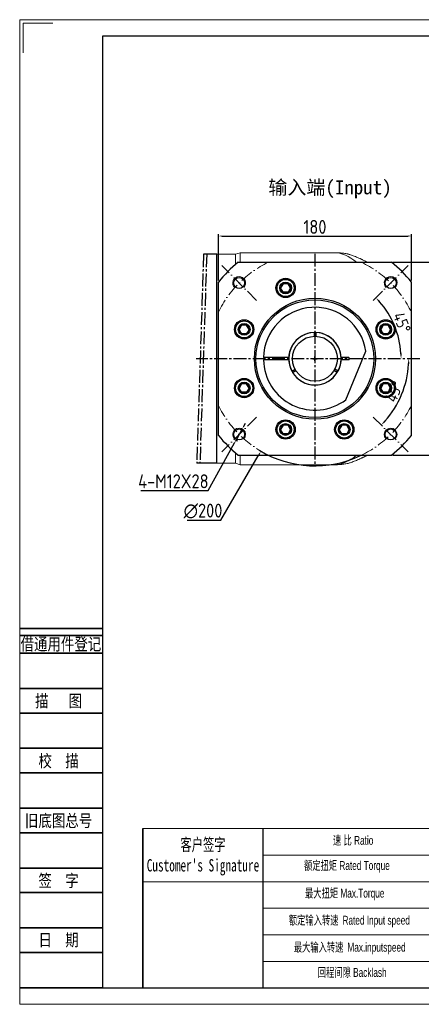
# Model space of a CAD drawing. Header units: millimetres. Extents: x 7057 to 8622, y -524 to 396.
# Tile 1 of 7: x 7057 to 7432, y -524 to 396. Entities that reach past the tile are written whole.
import ezdxf
from ezdxf.enums import TextEntityAlignment as Align

# ---------------------------------------------------------------- set-up
doc = ezdxf.new("R2010")
doc.units = ezdxf.units.MM
doc.linetypes.add('ACAD_ISO10W100', pattern=[18, 12, -3, 0, -3])
doc.linetypes.add('点画线', pattern=[18, 12, -2, 2, -2])
for name, color, linetype, lineweight in [('1轮廓实线层', 7, 'Continuous', 70), ('2细线层', 4, 'Continuous', 35), ('6文字层', 3, 'Continuous', 35), ('7标注层', 4, 'Continuous', 35), ('SLD-0', 7, 'Continuous', 18), ('中心线层', 7, 'ACAD_ISO10W100', 0), ('图框_外框线', 7, 'Continuous', 18), ('粗实线', 7, 'Continuous', 40), ('细实线', 7, 'Continuous', 18)]:
    doc.layers.add(name, color=color, linetype=linetype, lineweight=lineweight)
doc.layers.add('7中心线层', color=7, linetype='点画线')
doc.layers.add('标注线', color=7, linetype='Continuous')
doc.styles.add('宋体', font='txt', dxfattribs={"width": 0.8})
doc.styles.add('工程字', font='gbenor.shx', dxfattribs={"bigfont": 'gbcbig.shx'})
doc.styles.add('标准', font='arial.ttf', dxfattribs={"width": 0.667})
doc.dimstyles.new('ISO-25', dxfattribs={"dimtxt": 11, "dimasz": 5, "dimexe": 1.25, "dimexo": 1, "dimgap": 2, "dimtad": 1, "dimtxsty": '工程字', "dimcen": 2, "dimadec": 0, "dimazin": 0, "dimtfac": 1, "dimtmove": 0, "dimatfit": 3, "dimfxl": 1, "dimarcsym": 0})
doc.dimstyles.new('ISO-25-1', dxfattribs={"dimtxt": 11, "dimasz": 5, "dimexe": 1.25, "dimexo": 1, "dimgap": 2, "dimtad": 1, "dimtoh": 1, "dimtxsty": '工程字', "dimcen": 2, "dimadec": 0, "dimazin": 0, "dimtfac": 1, "dimtmove": 0, "dimatfit": 3, "dimfxl": 1, "dimarcsym": 0})
doc.dimstyles.new('ISO-25-5', dxfattribs={"dimtxt": 13, "dimasz": 3, "dimexe": 1.6, "dimexo": 1.3, "dimgap": 2, "dimtad": 1, "dimdec": 3, "dimtxsty": '工程字', "dimcen": 2.5, "dimadec": 0, "dimazin": 0, "dimtfac": 1, "dimtdec": 3, "dimtmove": 0, "dimatfit": 3, "dimfxl": 1, "dimarcsym": 0})
doc.dimstyles.new('ISO-25-6', dxfattribs={"dimtxt": 13, "dimasz": 3, "dimexe": 1.6, "dimexo": 1.3, "dimgap": 2, "dimtad": 1, "dimtih": 1, "dimtoh": 1, "dimdec": 3, "dimtxsty": '工程字', "dimcen": 2.5, "dimadec": 0, "dimazin": 0, "dimtfac": 1, "dimtdec": 3, "dimtmove": 0, "dimatfit": 3, "dimfxl": 1, "dimarcsym": 0})

# ---------------------------------------------------------------- blocks, each defined once
blk = doc.blocks.new('*D19')
at = {"layer": '6文字层', "color": 0, "lineweight": -2}
for p, q in [((7242.34, 152.01), (7242.34, 195.27)), ((7245.34, 193.67), (7419.34, 193.67)), ((7422.34, 152.01), (7422.34, 195.27))]:
    blk.add_line(p, q, dxfattribs=at)
at = {"layer": '6文字层', "color": 0}
for points in [[(7245.34, 194.17), (7245.34, 193.17), (7242.34, 193.67)], [(7419.34, 193.17), (7419.34, 194.17), (7422.34, 193.67)]]:
    blk.add_solid(points, dxfattribs=at)
at = {"layer": 'Defpoints', "color": 0}
for p in [(7422.34, 193.67), (7242.34, 150.71), (7422.34, 150.71)]:
    blk.add_point(p, dxfattribs=at)
at = {"layer": '6文字层', "color": 0, "insert": (7332.34, 202.17), "char_height": 13, "attachment_point": 5, "style": '工程字'}
blk.add_mtext('180', dxfattribs=at)
blk = doc.blocks.new('*D20')
at = {"layer": '6文字层', "color": 0, "lineweight": -2}
for p, q in [((7330.34, 79.12), (7334.34, 79.12)), ((7332.34, 77.12), (7332.34, 81.12)), ((7244.49, -71.6), (7279.46, -11.59)), ((7213.23, -71.6), (7244.49, -71.6))]:
    blk.add_line(p, q, dxfattribs=at)
blk.add_arc((7332.34, 79.12), 100, 239.04938, 295.26897, dxfattribs=at)
at = {"layer": '6文字层', "color": 0}
blk.add_solid([(7280.18, -12.01), (7278.74, -11.17), (7281.98, -7.27)], dxfattribs=at)
at = {"layer": 'Defpoints', "color": 0}
for p in [(7382.69, 165.52), (7281.98, -7.27)]:
    blk.add_point(p, dxfattribs=at)
at = {"layer": '6文字层', "color": 0, "insert": (7227.86, -63.1), "char_height": 13, "attachment_point": 5, "style": '工程字'}
blk.add_mtext('∅200', dxfattribs=at)
blk = doc.blocks.new('*D21')
at = {"layer": '6文字层', "color": 0, "lineweight": -2}
for p, q in [((7266, 16.28), (7267.46, 18.9)), ((7264.54, 13.66), (7258.71, 3.17)), ((7232.57, -43.81), (7257.25, 0.55)), ((7169.91, -43.81), (7232.57, -43.81))]:
    blk.add_line(p, q, dxfattribs=at)
blk.add_arc((7261.62, 8.41), 6, 235.71937, 256.23653, dxfattribs=at)
at = {"layer": '6文字层', "color": 0}
for points in [[(7265.56, 16.52), (7266.44, 16.03), (7264.54, 13.66)], [(7257.69, 0.3), (7256.81, 0.79), (7258.71, 3.17)]]:
    blk.add_solid(points, dxfattribs=at)
at = {"layer": 'Defpoints', "color": 0}
for p in [(7264.54, 13.66), (7258.71, 3.17)]:
    blk.add_point(p, dxfattribs=at)
at = {"layer": '6文字层', "color": 0, "insert": (7200.24, -35.31), "char_height": 13, "attachment_point": 5, "style": '工程字'}
blk.add_mtext('4-M12X28', dxfattribs=at)
blk = doc.blocks.new('G$C8FE89168')
at = {"layer": '1轮廓实线层', "color": 0, "lineweight": -2}
for points in [[(8, 3.38), (4, 5.6894), (4, 10.3106), (8, 12.62)], [(8, 3.38), (12, 5.6894), (12, 10.3106), (8, 12.62)]]:
    blk.add_lwpolyline(points, dxfattribs=at)
for radius in [8, 4.62]:
    blk.add_circle((8, 8), radius, dxfattribs=at)
blk = doc.blocks.new('*D22')
at = {"layer": '6文字层', "color": 0, "lineweight": -2}
for p, q in [((7404.92, 169.12), (7453.41, 169.12)), ((7452.16, -5.88), (7452.16, 164.12)), ((7404.92, -10.88), (7453.41, -10.88))]:
    blk.add_line(p, q, dxfattribs=at)
at = {"layer": '6文字层', "color": 0}
for points in [[(7453, 164.12), (7451.33, 164.12), (7452.16, 169.12)], [(7451.33, -5.88), (7453, -5.88), (7452.16, -10.88)]]:
    blk.add_solid(points, dxfattribs=at)
at = {"layer": 'Defpoints', "color": 0}
for p in [(7403.92, 169.12), (7452.16, 169.12), (7403.92, -10.88)]:
    blk.add_point(p, dxfattribs=at)
at = {"layer": '6文字层', "color": 0, "insert": (7444.66, 79.12), "char_height": 11, "attachment_point": 5, "rotation": 90, "style": '工程字'}
blk.add_mtext('180', dxfattribs=at)
blk = doc.blocks.new('*D80')
at = {"layer": '6文字层', "color": 0, "lineweight": -2}
blk.add_arc((7332.34, 79.12), 80.44, 3.56203, 41.43797, dxfattribs=at)
at = {"layer": '6文字层', "color": 0}
for points in [[(7393.25, 132.93), (7392.03, 131.79), (7389.21, 136)], [(7411.79, 84.09), (7413.45, 84.15), (7412.77, 79.12)]]:
    blk.add_solid(points, dxfattribs=at)
at = {"layer": 'Defpoints', "color": 0}
for p in [(7419.31, 166.1), (7386.78, 133.57), (7406.22, 110.93), (7221.61, 79.12), (7430.34, 79.12)]:
    blk.add_point(p, dxfattribs=at)
at = {"layer": '6文字层', "color": 0, "insert": (7413.58, 112.78), "char_height": 11, "attachment_point": 5, "rotation": 292.5, "style": '工程字'}
blk.add_mtext('45%%d', dxfattribs=at)
blk = doc.blocks.new('*D81')
at = {"layer": '6文字层', "color": 0, "lineweight": -2}
blk.add_arc((7332.34, 79.12), 87.59, 318.27129, 356.72871, dxfattribs=at)
at = {"layer": '6文字层', "color": 0}
for points in [[(7420.61, 74.1), (7418.95, 74.15), (7419.92, 79.12)], [(7397.09, 21.4), (7398.31, 20.25), (7394.27, 17.19)]]:
    blk.add_solid(points, dxfattribs=at)
at = {"layer": 'Defpoints', "color": 0}
for p in [(7221.61, 79.12), (7430.34, 79.12), (7409.65, 37.96), (7386.78, 24.68), (7419.31, -7.85)]:
    blk.add_point(p, dxfattribs=at)
at = {"layer": '6文字层', "color": 0, "insert": (7406.32, 48.48), "char_height": 11, "attachment_point": 5, "rotation": 67.5, "style": '工程字'}
blk.add_mtext('45%%d', dxfattribs=at)

msp = doc.modelspace()

# ---------------------------------------------------------------- linework, layer by layer
at = {"color": 7, "linetype": 'Continuous', "lineweight": 15}
for p, q in [((7240.8352, 176.6233), (7240.3352, 176.1233)), ((7240.3352, 176.1233), (7240.3352, -17.8767)), ((7258.3352, 176.6233), (7240.8352, 176.6233)), ((7240.8352, 176.6233), (7240.8352, -18.3767)), ((7262.4564, 178.1233), (7258.3352, 176.6233)), ((7258.3352, 176.6233), (7258.3352, 167.1517)), ((7349.8989, 178.1233), (7262.4564, 178.1233)), ((7262.4564, 178.1233), (7262.4564, 169.1233)), ((7258.3352, -8.9051), (7258.3352, -18.3767)), ((7240.3352, -17.8767), (7240.8352, -18.3767)), ((7240.8352, -18.3767), (7258.3352, -18.3767)), ((7258.3352, -18.3767), (7262.4564, -19.8767)), ((7262.4564, -10.8767), (7262.4564, -19.8767)), ((7262.4564, -19.8767), (7349.8989, -19.8767))]:
    msp.add_line(p, q, dxfattribs=at)
msp.add_line((7283.7048, -359.5219), (7283.7048, -508.0996))
at = {"color": 8, "linetype": 'Continuous', "lineweight": 15}
for start_param, end_param in [(5.85348564, 6.28318531), (3.14159265, 3.57129232)]:
    msp.add_ellipse((7349.8989, 79.1233), major_axis=(0, 99), ratio=0.51318945, start_param=start_param, end_param=end_param, dxfattribs=at)
at = {"color": 7, "linetype": 'Continuous', "lineweight": 15}
for points, knots in [([(7363.044, 176.89), (7362.4407, 177.0074), (7360.5438, 177.3766), (7357.323, 177.7654), (7353.542, 178.0766), (7351.0655, 178.1012), (7349.9007, 178.1127)], [0, 0, 0, 0, 0.13918951, 0.43765047, 0.73550258, 1, 1, 1, 1]), ([(7363.0486, 176.9135), (7363.0413, 176.9158), (7362.9627, 176.9406), (7363.211, 176.8626), (7363.7391, 176.695), (7364.792, 176.3516), (7366.345, 175.8203), (7368.7694, 174.9478), (7372.1665, 173.5966), (7376.6578, 171.6021), (7379.8125, 169.9492), (7381.3888, 169.1233)], [0, 0, 0, 0, 0.00505339, 0.05443997, 0.10396333, 0.19939293, 0.29532853, 0.39119682, 0.5938249, 0.79704817, 1, 1, 1, 1]), ([(7380.8775, 169.3846), (7380.1614, 169.7701), (7378.9569, 170.4184), (7377.4188, 171.178), (7376.3522, 171.6926), (7375.7065, 171.9955), (7375.4421, 172.1182), (7375.5063, 172.0884), (7375.5087, 172.0872)], [0, 0, 0, 0, 0.30197061, 0.50787866, 0.71253334, 0.85283059, 0.99441671, 1, 1, 1, 1]), ([(7381.3888, -10.8767), (7379.8032, -11.7072), (7376.6301, -13.3694), (7372.115, -15.3719), (7368.6598, -16.7438), (7366.162, -17.6382), (7364.5012, -18.201), (7363.4966, -18.5267), (7362.9616, -18.6944), (7363.0583, -18.664), (7363.0721, -18.6596)], [0, 0, 0, 0, 0.2042476, 0.40877088, 0.61268229, 0.71542062, 0.818228, 0.92025393, 0.98858719, 1, 1, 1, 1]), ([(7375.5308, -13.8304), (7375.5443, -13.8242), (7375.5772, -13.809), (7376.2356, -13.5013), (7377.4276, -12.9318), (7379.0267, -12.1254), (7380.2739, -11.4905), (7380.992, -11.0864), (7381.1253, -11.0114)], [0, 0, 0, 0, 0.10049458, 0.24472831, 0.47798076, 0.71195246, 0.94652264, 1, 1, 1, 1]), ([(7349.8993, -19.8612), (7350.1306, -19.8661), (7351.6693, -19.8987), (7354.5151, -19.7556), (7358.4204, -19.3993), (7361.2751, -19.0185), (7362.814, -18.7015), (7363.0699, -18.6488)], [0, 0, 0, 0, 0.05242711, 0.34881636, 0.64496092, 0.94098231, 1, 1, 1, 1])]:
    msp.add_open_spline(points, degree=3, knots=knots, dxfattribs=at)
at = {"layer": '2细线层'}
for p, q in [((7057.2199, -172.7873), (7134.1769, -172.7873)), ((7057.2199, -179.3615), (7134.1769, -179.3615)), ((7057.2199, -195.7971), (7134.1769, -195.7971)), ((7057.2199, -228.6684), (7134.1769, -228.6684)), ((7057.2199, -251.6783), (7134.1769, -251.6783)), ((7057.2199, -284.5496), (7134.1769, -284.5496)), ((7057.2199, -307.5595), (7134.1769, -307.5595)), ((7057.2199, -340.4307), (7134.1769, -340.4307)), ((7057.2199, -363.4406), (7134.1769, -363.4406)), ((7057.2199, -396.3119), (7134.1769, -396.3119)), ((7057.2199, -419.3218), (7134.1769, -419.3218)), ((7057.2199, -452.193), (7134.1769, -452.193)), ((7057.2199, -475.2029), (7134.1769, -475.2029)), ((7057.2199, -508.0742), (7134.1769, -508.0742))]:
    msp.add_line(p, q, dxfattribs=at)
at = {"layer": '7中心线层'}
for p, q in [((7228.4018, 176.6233), (7222.0551, -18.3767)), ((7231.3048, 176.6233), (7225.0205, -18.3767))]:
    msp.add_line(p, q, dxfattribs=at)
at = {"layer": '7中心线层', "color": 0}
for p, q in [((7332.3352, 177.1233), (7332.3352, -18.8767)), ((7332.3352, 177.1233), (7332.3352, -18.8767)), ((7332.3352, 177.1233), (7332.3352, -18.8767)), ((7332.3352, 177.1233), (7332.3352, -18.8767)), ((7332.3352, 177.1233), (7332.3352, -18.8767)), ((7332.3352, 177.1233), (7332.3352, -18.8767)), ((7332.3352, 177.1233), (7332.3352, -18.8767)), ((7430.3352, 79.1233), (7221.6142, 79.1233)), ((7430.3352, 79.1233), (7221.6142, 79.1233)), ((7430.3352, 79.1233), (7221.6142, 79.1233)), ((7430.3352, 79.1233), (7221.6142, 79.1233)), ((7430.3352, 79.1233), (7221.6142, 79.1233)), ((7430.3352, 79.1233), (7221.6142, 79.1233)), ((7430.3352, 79.1233), (7221.6142, 79.1233))]:
    msp.add_line(p, q, dxfattribs=at)
at = {"layer": '7标注层', "color": 0}
msp.add_line((7171.6261, -359.5219), (7171.6261, -508.0742), dxfattribs=at)
at = {"layer": '中心线层', "color": 0}
for p, q in [((7277.888, 133.5705), (7245.3611, 166.0974)), ((7386.7824, 133.5705), (7419.3094, 166.0974)), ((7277.888, 24.676), (7245.3611, -7.8509)), ((7386.7824, 24.676), (7419.3094, -7.8509))]:
    msp.add_line(p, q, dxfattribs=at)
for start, end in [(115.8419328, 154.1580672), (25.8419328, 64.1580672), (205.8419319, 244.1580672), (295.8419328, 334.1580672)]:
    msp.add_arc((7332.3352, 79.1233), 100, start, end, dxfattribs=at)
at = {"layer": '图框_外框线'}
for p, q in [((7171.6261, -359.5219), (8341.1594, -359.5219)), ((7283.7048, -384.3079), (7941.0065, -384.3079)), ((7171.6261, -409.0939), (8341.1594, -409.0939)), ((7283.7048, -433.8799), (8341.1594, -433.8799)), ((7283.7048, -458.6659), (8341.1594, -458.6659)), ((7283.7048, -483.4519), (8341.1594, -483.4519))]:
    msp.add_line(p, q, dxfattribs=at)
at = {"layer": '图框_外框线', "color": 3}
msp.add_lwpolyline([(7056.8062, -523.5483), (8356.6335, -523.5483), (8356.6335, 395.6153), (7056.8062, 395.6153)], close=True, dxfattribs=at)
msp.add_lwpolyline([(7059.901, 364.667), (7059.901, 392.5205), (7087.7544, 392.5205)], dxfattribs=at)
at = {"layer": '图框_外框线', "color": 3, "lineweight": 25}
msp.add_lwpolyline([(7134.1769, -508.0742), (8341.1594, -508.0742), (8341.1594, 380.1411), (7134.1769, 380.1411)], close=True, dxfattribs=at)
at = {"layer": '标注线'}
for p, q in [((7240.8352, 176.6233), (7228.4018, 176.6233)), ((7240.8352, -18.3767), (7222.0551, -18.3767))]:
    msp.add_line(p, q, dxfattribs=at)
at = {"layer": '粗实线', "lineweight": 30}
for p, q in [((7260.7461, 169.1233), (7403.9243, 169.1233)), ((7242.3352, 7.5342), (7242.3352, 150.7124)), ((7422.3352, 7.5342), (7422.3352, 150.7124)), ((7331.5852, 103.6118), (7331.5852, 100.1099)), ((7333.0852, 103.6118), (7333.0852, 100.1099)), ((7361.3352, 40.8741), (7379.8352, 86.0334)), ((7307.8556, 80.1233), (7284.3456, 80.1233)), ((7307.8556, 78.1233), (7284.3456, 78.1233)), ((7363.8352, 80.1233), (7356.7893, 80.1233)), ((7363.8352, 78.1233), (7356.7893, 78.1233)), ((7364.3352, 78.6233), (7364.3352, 79.6233)), ((7310.7525, 67.5285), (7313.7853, 69.2795)), ((7311.5025, 66.2295), (7314.5353, 67.9804)), ((7353.1679, 66.2295), (7350.1352, 67.9804)), ((7353.9179, 67.5285), (7350.8852, 69.2795)), ((7260.7461, -10.8767), (7403.9243, -10.8767))]:
    msp.add_line(p, q, dxfattribs=at)
for centre, radius in [((7261.6245, 149.8339), 5.125), ((7304.9734, 145.1806), 9), ((7304.9734, 145.1806), 5.5), ((7403.0459, 149.8339), 5.125), ((7332.3352, 79.1233), 56.5), ((7332.3352, 79.1233), 55), ((7266.2778, 106.4851), 9), ((7266.2778, 106.4851), 5.5), ((7398.3926, 106.4851), 9), ((7398.3926, 106.4851), 5.5), ((7332.3352, 79.1233), 21), ((7266.2778, 51.7614), 9), ((7266.2778, 51.7614), 5.5), ((7398.3926, 51.7614), 9), ((7398.3926, 51.7614), 5.5), ((7304.9734, 13.0659), 9), ((7304.9734, 13.0659), 5.5), ((7359.6971, 13.0659), 9), ((7359.6971, 13.0659), 5.5), ((7261.6245, 8.4126), 5.125), ((7403.0459, 8.4126), 5.125)]:
    msp.add_circle(centre, radius, dxfattribs=at)
for centre, radius, start, end in [((7332.3352, 79.1233), 115, 128.4999504, 141.5000496), ((7332.3352, 79.1233), 115, 38.4999504, 51.5000496), ((7332.3352, 79.1233), 48, 8.2771291, 178.8062516), ((7332.3352, 79.1233), 24.5, 91.7542265, 208.2457735), ((7332.3352, 79.1233), 24.5, 2.3392531, 177.6607469), ((7332.3352, 79.1233), 24.5, 331.7542265, 88.2457735), ((7332.3352, 79.1233), 48, 181.1937484, 307.1688997), ((7332.3352, 79.1233), 24.5, 182.3392531, 357.6607469), ((7363.8352, 79.6233), 0.5, 0, 90), ((7363.8352, 78.6233), 0.5, 270, 0), ((7332.3352, 79.1233), 24.5, 211.7542265, 328.2457735), ((7332.3352, 79.1233), 115, 218.4999504, 231.5000496), ((7332.3352, 79.1233), 115, 308.4999504, 321.5000496)]:
    msp.add_arc(centre, radius, start, end, dxfattribs=at)
at = {"layer": '细实线'}
for centre, start, end in [((7261.6245, 149.8339), 315.0000551, 226.7191346), ((7403.0459, 149.8339), 313.280872, 225.0000551), ((7261.6245, 8.4126), 316.7191346, 224.9999449), ((7403.0459, 8.4126), 314.9999449, 223.280872)]:
    msp.add_arc(centre, 6, start, end, dxfattribs=at)

# ---------------------------------------------------------------- block references
at = {"layer": '标注线', "color": 0, "rotation": 90}
for p in [(7312.9734, 137.1806), (7274.2778, 98.4851), (7406.3926, 98.4851), (7274.2778, 43.7614), (7406.3926, 43.7614), (7312.9734, 5.0659), (7367.6971, 5.0659)]:
    msp.add_blockref('G$C8FE89168', p, dxfattribs=at)

# ---------------------------------------------------------------- texts
at = {"layer": '6文字层', "color": 3, "style": '宋体', "width": 0.8}
for s, p in [('借通用件登记', (7095.2811, -187.1435)), ('描   图', (7093.0878, -240.1734)), ('校  描', (7093.0878, -296.0545)), ('旧底图总号', (7093.0878, -351.9357)), ('签  字', (7093.0878, -407.8168)), ('日  期', (7093.1083, -463.3699))]:
    msp.add_text(s, height=11.50494, dxfattribs=at).set_placement(p, align=Align.MIDDLE)
at = {"layer": 'SLD-0', "color": 1, "attachment_point": 2, "style": '标准'}
for s, insert, char_height, width in [("{\\fSimSun|b1|i0|c134|p2;客户签字\\PCustomer's Signature}", (7227.8586, -368.693), 11.5668, 143.892185), ('速 比 Ratio', (7367.995, -366.3374), 8.262, 67.508064), ('{\\fSimSun|b0|i0|c134|p2;额定扭矩} Rated Torque', (7362.1876, -389.841), 8.262, 92.77255), ('{\\fSimSun|b0|i0|c134|p2;最大扭矩} Max.Torque', (7360.155, -415.666), 8.262, 106.711386), ('{\\fSimSun|b0|i0|c134|p2;额定输入转速 }Rated Input speed', (7364.5105, -440.9106), 8.262, 152.013143), ('{\\fSimSun|b0|i0|c134|p2;最大输入转速 }Max.inputspeed ', (7364.8009, -466.1552), 8.262, 139.816556), ('回程间隙 Backlash', (7367.1238, -489.6589), 8.262, 67.508064)]:
    msp.add_mtext(s, dxfattribs=dict(at, insert=insert, char_height=char_height, width=width))
at = {"layer": '标注线', "color": 0, "insert": (7288.8926, 245.572), "char_height": 13, "width": 179.20046, "attachment_point": 1, "style": '工程字'}
msp.add_mtext('{\\fKaiTi_GB2312|b0|i0|c134|p49;输入端(Input)\\P}', dxfattribs=at)

# ---------------------------------------------------------------- dimensions: what is measured, and where the dimension line sits
at = {"layer": '6文字层'}
dim = msp.add_linear_dim(base=(7422.3352, 193.6735), p1=(7242.3352, 150.7124), p2=(7422.3352, 150.7124), dimstyle='ISO-25-5', dxfattribs=at)
dim.commit()
dim.dimension.update_dxf_attribs({"geometry": '*D19', "text_midpoint": (7332.3352, 202.1735)})
dim = msp.add_diameter_dim_2p(p1=(7382.6891, 165.5205), p2=(7281.9813, -7.274), dimstyle='ISO-25-1', override={"dimtxt": 13, "dimtxsty": '工程字', "dimse2": 1, "dimsd2": 1, "dimtofl": 0, "dimatfit": 0}, dxfattribs=at)
dim.commit()
dim.dimension.update_dxf_attribs({"geometry": '*D20', "text_midpoint": (7227.8637, -71.5966), "dimtype": 163})
for base, line1, line2, picture, middle in [((7406.2181, 110.9306), ((7386.7824, 133.5705), (7419.3094, 166.0974)), ((7430.3352, 79.1233), (7221.6142, 79.1233)), '*D80', (7413.58, 112.7759)), ((7409.6463, 37.9623), ((7430.3352, 79.1233), (7221.6142, 79.1233)), ((7386.7824, 24.676), (7419.3094, -7.8509)), '*D81', (7406.3246, 48.4759))]:
    dim = msp.add_angular_dim_2l(base=base, line1=line1, line2=line2, dimstyle='ISO-25', dxfattribs=at)
    dim.commit()
    dim.dimension.update_dxf_attribs({"geometry": picture, "text_midpoint": middle})
dim = msp.add_linear_dim(base=(7452.1642, 169.1233), p1=(7403.9243, -10.8767), p2=(7403.9243, 169.1233), angle=90, dimstyle='ISO-25', dxfattribs=at)
dim.commit()
dim.dimension.update_dxf_attribs({"geometry": '*D22', "text_midpoint": (7444.6642, 79.1233)})
dim = msp.add_diameter_dim_2p(p1=(7264.5414, 13.6558), p2=(7258.7076, 3.1694), text='4-M12X28', dimstyle='ISO-25-6', override={"dimtxt": 13, "dimtxsty": '工程字'}, dxfattribs=at)
dim.commit()
dim.dimension.update_dxf_attribs({"geometry": '*D21', "text_midpoint": (7200.2402, -43.8075), "dimtype": 163})

doc.saveas('drawing.dxf')
